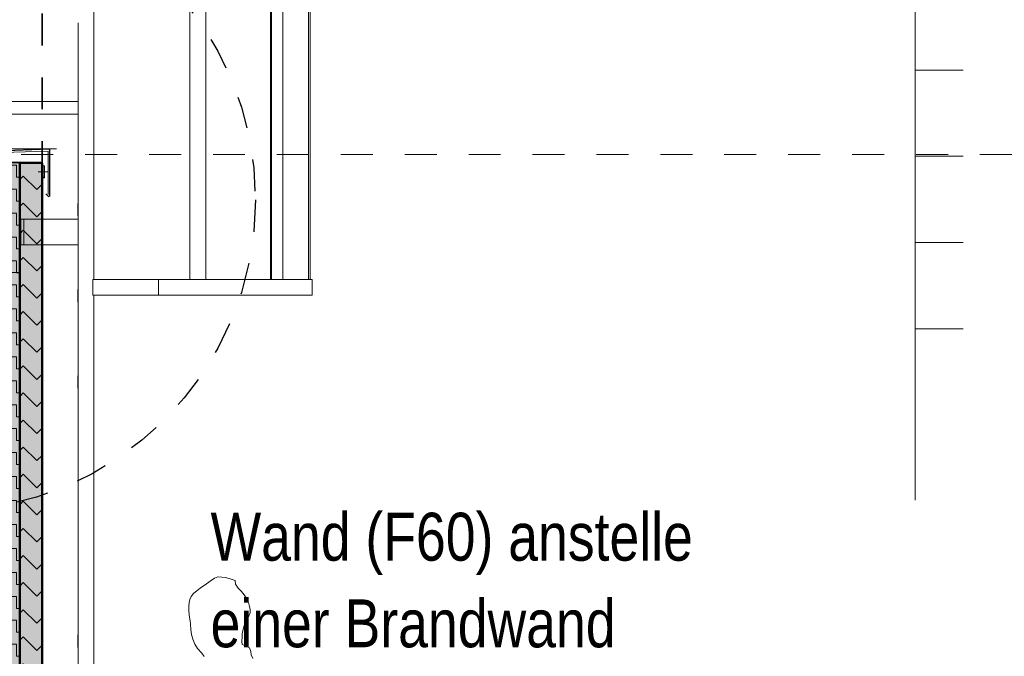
# Model space of a CAD drawing. Header units: metres. Extents: x 1316.5 to 1415.3, y -94.1 to -52.
# Tile 193 of 256: x 1361.4 to 1364.5, y -56.7 to -54.7. Entities that reach past the tile are written whole.
import ezdxf

# ---------------------------------------------------------------- set-up
doc = ezdxf.new("R2010")
doc.units = ezdxf.units.M
doc.header["$PDMODE"] = 65
for name, pattern in [('AUSGEZOGEN', [0]), ('PUNKT2_S9', [0.0015, 0, -0.0015]), ('STRICHPUNKT2_S5', [0.1, 0.07, -0.01, 0.01, -0.01])]:
    doc.linetypes.add(name, pattern=pattern)
for name, color, linetype, lineweight in [('XR$11$Achsen', 4, 'AUSGEZOGEN', 13), ('XR$11$Ansicht', 1, 'AUSGEZOGEN', 50), ('XR$11$Aufkantung', 4, 'AUSGEZOGEN', 13), ('XR$11$Design', 4, 'AUSGEZOGEN', 13), ('XR$11$Türen', 3, 'AUSGEZOGEN', 18), ('XR$11$V25', 4, 'AUSGEZOGEN', 13), ('XR$11$V5', 7, 'AUSGEZOGEN', 13), ('XR$11$Wand', 1, 'AUSGEZOGEN', 50), ('XR$12$DETAIL', 7, 'AUSGEZOGEN', 25), ('XR$12$Maßlinie 1_50', 7, 'AUSGEZOGEN', 25), ('XR$12$Text 1_100', 3, 'AUSGEZOGEN', 18), ('XR$13$Muster', 4, 'AUSGEZOGEN', 13), ('XR$14$STANDARD_1', 7, 'AUSGEZOGEN', 25)]:
    doc.layers.add(name, color=color, linetype=linetype, lineweight=lineweight)
doc.styles.add('ARIAL', font='arial.ttf')
doc.dimstyles.new('DIMSTYLE_54', dxfattribs={"dimtxt": 0.125, "dimasz": 0.15, "dimexe": 0, "dimexo": 0, "dimgap": 0.0625, "dimtad": 2, "dimrnd": 0.005, "dimzin": 4, "dimdsep": 46, "dimtxsty": 'ARIAL', "dimblk1": 'ALL_ML_KREIS', "dimblk2": 'ALL_ML_KREIS', "dimsah": 1, "dimcen": 0, "dimclrd": 3, "dimclre": 3, "dimclrt": 3, "dimadec": 0, "dimazin": 0, "dimtfac": 1, "dimtdec": 0, "dimtix": 1, "dimtmove": 2, "dimatfit": 3, "dimfxl": 0, "dimtzin": 0, "dimlwd": 0, "dimlwe": 25, "dimarcsym": 0})

# ---------------------------------------------------------------- blocks, each defined once
blk = doc.blocks.new('COMPLEXOBJECT_137')
at = {"layer": 'XR$11$Wand', "color": 7, "linetype": 'AUSGEZOGEN', "lineweight": 25, "transparency": 33554687}
for p, q in [((1361.2136, -55.1229), (1361.5023, -55.1119)), ((1361.5033, -55.1129), (1361.5033, -55.2606)), ((1361.2126, -55.173), (1361.2126, -55.1239)), ((1361.5016, -55.2613), (1361.4923, -55.2521))]:
    blk.add_line(p, q, dxfattribs=at)
blk = doc.blocks.new('ALL_ML_KREIS')
at = {"color": 0, "linetype": 'ByBlock', "lineweight": -2}
for p, q in [((0, -0.5), (0, 0.5)), ((-1, 0), (0.5, 0))]:
    blk.add_line(p, q, dxfattribs=at)
blk.add_circle((0, 0), 0.15, dxfattribs=at)
blk = doc.blocks.new('*D765')
at = {"layer": 'DEFPOINTS', "color": 3, "linetype": 'AUSGEZOGEN', "lineweight": 25, "transparency": 33554687}
for p in [(1361.1501, -55.5733), (1388.4801, -60.4577), (1361.1501, -64.661)]:
    blk.add_point(p, dxfattribs=at)
at = {"layer": 'XR$12$Maßlinie 1_50', "color": 3, "linetype": 'AUSGEZOGEN', "lineweight": -2, "transparency": 33554687}
for p, q in [((1361.1501, -64.361), (1361.1501, -64.661)), ((1388.4801, -64.361), (1388.4801, -64.661)), ((1361.1501, -64.661), (1388.4801, -64.661))]:
    blk.add_line(p, q, dxfattribs=at)
at = {"layer": 'XR$12$Maßlinie 1_50', "color": 3, "linetype": 'AUSGEZOGEN', "lineweight": 25, "transparency": 33554687, "xscale": 0.15, "yscale": 0.15, "zscale": 0.15, "rotation": 180}
blk.add_blockref('ALL_ML_KREIS', (1361.1501, -64.661), dxfattribs=at)
at = {"layer": 'XR$12$Maßlinie 1_50', "color": 3, "linetype": 'AUSGEZOGEN', "lineweight": 25, "transparency": 33554687, "xscale": 0.15, "yscale": 0.15, "zscale": 0.15}
blk.add_blockref('ALL_ML_KREIS', (1388.4801, -64.661), dxfattribs=at)
at = {"layer": 'XR$12$Maßlinie 1_50', "color": 3, "linetype": 'AUSGEZOGEN', "lineweight": 25, "transparency": 33554687, "insert": (1374.8194, -64.5463), "char_height": 0.125, "width": 0.625, "attachment_point": 5, "style": 'ARIAL'}
blk.add_mtext('\\A1;{\\A1;{27.33\\H0.082500;\\S^ ;}}', dxfattribs=at)

msp = doc.modelspace()

# ---------------------------------------------------------------- hatches: boundary and pattern name
at = {"layer": 'XR$11$V25', "transparency": 33554687}
h = msp.add_hatch(dxfattribs=at)
h.set_pattern_fill('SCHRAFFUR_1', color=256, scale=0.05, angle=90, style=0, pattern_type=2)
h.set_pattern_definition([(180, (0, 0), (-2e-17, -0.15), []), (180, (3e-18, -0.075), (-2e-17, -0.15), [])])
h.paths.add_polyline_path([(1361.4832, -55.2019), (1361.4832, -55.1646), (1361.4882, -55.1646), (1361.4882, -55.2019)], flags=0)
at = {"layer": 'XR$13$Muster', "linetype": 'AUSGEZOGEN', "lineweight": 13, "transparency": 33554687}
h = msp.add_hatch(dxfattribs=at)
h.set_pattern_fill('MUSTER', color=52, scale=0.0375, style=0, pattern_type=2)
h.set_pattern_definition([(0, (0.075, 0.075), (0.0375, 0.0375), [0.0375, -0.0375]), (90, (0.075, 0.075), (-0.0375, 0.0375), [0.0375, -0.0375])])
h.paths.add_polyline_path([(1361.3301, -55.1566), (1361.3301, -58.4351), (1361.4101, -58.4351), (1361.4101, -55.1566)], flags=0)
h = msp.add_hatch(dxfattribs=at)
h.set_pattern_fill('MUSTER', color=3, scale=0.06, angle=45, style=0, pattern_type=2)
h.set_pattern_definition([(45, (-1e-17, 0.169706), (-7e-18, 0.0848528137), [0.06, -0.06]), (135, (-1e-17, 0.169706), (-0.0848528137, 7e-18), [0.06, -0.06])])
h.paths.add_polyline_path([(1361.4801, -58.2351), (1361.4801, -55.1566), (1361.4101, -55.1566), (1361.4101, -58.2351)], flags=0)
at = {"layer": 'XR$14$STANDARD_1', "linetype": 'AUSGEZOGEN', "lineweight": 13, "true_color": 0xe67b4d, "transparency": 33554687}
msp.add_hatch(color=23, dxfattribs=at).paths.add_polyline_path([(1361.1501, -62.4551), (1361.4801, -62.4551), (1361.4801, -55.1566), (1361.3301, -55.1566), (1361.3302, -55.4996), (1361.1502, -55.4996)])

# ---------------------------------------------------------------- linework, layer by layer
at = {"layer": 'XR$11$Achsen', "color": 35, "linetype": 'STRICHPUNKT2_S5', "lineweight": 35, "transparency": 33554687}
for p in [(1361.4801, -53.8877), (1361.4801, -55.1566)]:
    msp.add_line(p, (1361.4801, -65.3381), dxfattribs=at)
at = {"layer": 'XR$11$Ansicht', "color": 4, "linetype": 'AUSGEZOGEN', "lineweight": 13, "transparency": 33554687}
msp.add_line((1361.2601, -55.1556), (1361.4101, -55.1556), dxfattribs=at)
at = {"layer": 'XR$11$Aufkantung', "color": 4, "linetype": 'AUSGEZOGEN', "lineweight": 13, "transparency": 33554687}
msp.add_line((1361.5251, -55.1116), (1342.5901, -55.1116), dxfattribs=at)
at = {"layer": 'XR$11$Design', "color": 3, "lineweight": 13, "transparency": 33554687}
msp.add_lwpolyline([(1362.1397, -56.7069), (1362.1342, -56.6959), (1362.1335, -56.6856), (1362.1294, -56.6732), (1362.117, -56.6678), (1362.1068, -56.6636), (1362.1054, -56.654), (1362.1068, -56.6396), (1362.1068, -56.63), (1362.1109, -56.6108), (1362.1143, -56.5971), (1362.1191, -56.5868), (1362.1267, -56.5737), (1362.1315, -56.5641), (1362.1315, -56.5539), (1362.1294, -56.5442), (1362.126, -56.5312), (1362.1191, -56.5175), (1362.1122, -56.5072), (1362.1047, -56.4976), (1362.0937, -56.4866), (1362.0855, -56.4743), (1362.0841, -56.4632), (1362.0841, -56.4632), (1362.0656, -56.4564), (1362.0532, -56.453), (1362.0422, -56.4523), (1362.0306, -56.4516), (1362.0196, -56.4557), (1362.0066, -56.4646), (1361.9908, -56.4763), (1361.9791, -56.4839), (1361.9654, -56.4942), (1361.9544, -56.5031), (1361.9469, -56.5127), (1361.9421, -56.5223), (1361.94, -56.5319), (1361.9393, -56.5429), (1361.9393, -56.5559), (1361.94, -56.5717), (1361.9434, -56.5888), (1361.9441, -56.5998), (1361.9455, -56.6163), (1361.9482, -56.6321), (1361.9517, -56.6465), (1361.9578, -56.6623), (1361.9668, -56.676), (1361.9805, -56.6904), (1361.9873, -56.7007)], dxfattribs=at)
at = {"layer": 'XR$11$Türen', "color": 35, "linetype": 'PUNKT2_S9', "lineweight": 13, "transparency": 33554687}
msp.add_line((1346.4151, -55.1291), (1364.8449, -55.1291), dxfattribs=at)
at = {"layer": 'XR$11$Türen', "color": 35, "linetype": 'AUSGEZOGEN', "lineweight": 13, "transparency": 33554687}
for p, q in [((1361.4133, -55.4121), (1361.4133, -55.3321)), ((1361.4133, -55.3321), (1361.4233, -55.3321)), ((1361.4533, -55.3321), (1361.4233, -55.3321)), ((1361.4233, -55.4121), (1361.4233, -55.3321)), ((1361.4133, -55.4121), (1361.4233, -55.4121)), ((1361.4533, -55.4121), (1361.4233, -55.4121))]:
    msp.add_line(p, q, dxfattribs=at)
at = {"layer": 'XR$11$V25', "transparency": 33554687}
msp.add_line((1361.4985, -55.1832), (1361.4676, -55.1832), dxfattribs=at)
at = {"layer": 'XR$11$V25', "linetype": 'AUSGEZOGEN', "transparency": 33554687}
msp.add_lwpolyline([(1361.4882, -55.2019), (1361.4882, -55.1646), (1361.4832, -55.1646), (1361.4832, -55.2019), (1361.4882, -55.2019)], close=True, dxfattribs=at)
at = {"layer": 'XR$11$V5', "linetype": 'AUSGEZOGEN', "transparency": 33554687}
msp.add_lwpolyline([(1361.3189, -55.182), (1361.3189, -55.1244), (1361.499, -55.1184), (1361.499, -55.254)], dxfattribs=at)
at = {"layer": 'XR$11$V5', "transparency": 33554687}
msp.add_lwpolyline([(1361.3218, -55.2442), (1361.3218, -55.1536), (1361.4814, -55.1536), (1361.4814, -55.212)], dxfattribs=at)
at = {"layer": 'XR$11$Wand', "color": 52, "linetype": 'AUSGEZOGEN', "lineweight": 13, "transparency": 33554687}
for p, q in [((1361.6416, -54.1029), (1361.6416, -55.52)), ((1361.9425, -55.52), (1361.9425, -54.1029)), ((1361.9925, -55.52), (1361.9925, -54.1029)), ((1362.1949, -55.52), (1362.1949, -54.1029)), ((1362.1984, -55.52), (1362.1984, -54.1029)), ((1362.2338, -55.52), (1362.2338, -54.1029)), ((1362.3141, -55.52), (1362.3141, -54.1029)), ((1362.3191, -55.52), (1362.3191, -54.1029)), ((1361.5933, -54.7171), (1361.5933, -55.3321)), ((1361.5933, -54.9629), (1360.8533, -54.9629)), ((1361.5933, -55.0029), (1360.8533, -55.0029)), ((1361.5925, -55.2821), (1361.5933, -55.2821)), ((1361.5925, -55.3211), (1361.5925, -55.2821)), ((1361.6416, -55.2821), (1361.6425, -55.2821)), ((1361.6425, -55.2821), (1361.6425, -55.3211)), ((1361.4533, -55.3321), (1361.5933, -55.3321)), ((1361.5933, -55.3211), (1361.5925, -55.3211)), ((1361.5933, -55.4121), (1361.5933, -55.3321)), ((1361.6425, -55.3211), (1361.6416, -55.3211)), ((1361.4533, -55.4121), (1361.5933, -55.4121)), ((1361.5933, -55.4131), (1361.5933, -56.7281)), ((1361.6393, -55.52), (1361.8447, -55.52)), ((1361.6393, -55.52), (1361.6393, -55.57)), ((1361.8447, -55.52), (1361.8447, -55.57)), ((1361.8447, -55.52), (1362.325, -55.52)), ((1362.325, -55.57), (1362.325, -55.52)), ((1361.5925, -55.5521), (1361.5933, -55.5521)), ((1361.5925, -55.5911), (1361.5925, -55.5521)), ((1361.6393, -55.57), (1361.8447, -55.57)), ((1361.6416, -55.571), (1361.6416, -56.9881)), ((1361.6425, -55.57), (1361.6425, -55.5911)), ((1361.8447, -55.57), (1362.325, -55.57)), ((1361.5933, -55.5911), (1361.5925, -55.5911)), ((1361.6425, -55.5911), (1361.6416, -55.5911)), ((1361.5925, -55.8221), (1361.5933, -55.8221)), ((1361.5925, -55.8611), (1361.5925, -55.8221)), ((1361.6416, -55.8221), (1361.6425, -55.8221)), ((1361.6425, -55.8221), (1361.6425, -55.8611)), ((1361.5933, -55.8611), (1361.5925, -55.8611)), ((1361.6425, -55.8611), (1361.6416, -55.8611)), ((1361.5925, -56.6721), (1361.5925, -56.6331)), ((1361.6425, -56.6331), (1361.6425, -56.6721)), ((1361.5933, -56.6721), (1361.5925, -56.6721)), ((1361.6425, -56.6721), (1361.6416, -56.6721))]:
    msp.add_line(p, q, dxfattribs=at)
at = {"layer": 'XR$11$Wand', "color": 1, "linetype": 'AUSGEZOGEN', "lineweight": 50, "transparency": 33554687}
for p, q in [((1361.4101, -55.1556), (1361.4801, -55.1556)), ((1361.4102, -55.4987), (1361.4101, -55.1556)), ((1361.4801, -58.2351), (1361.4801, -55.1566)), ((1361.4101, -58.2351), (1361.4102, -55.4996))]:
    msp.add_line(p, q, dxfattribs=at)
at = {"layer": 'XR$11$Wand', "color": 3, "linetype": 'AUSGEZOGEN', "lineweight": 13, "transparency": 33554687}
msp.add_line((1361.3302, -55.4987), (1361.4102, -55.4987), dxfattribs=at)
at = {"layer": 'XR$12$DETAIL', "color": 3, "linetype": 'STRICHPUNKT2_S5', "lineweight": 25, "transparency": 33554687}
msp.add_circle((1361.1722, -55.2709), 0.9754, dxfattribs=at)
at = {"layer": 'XR$12$Text 1_100', "color": 7, "linetype": 'AUSGEZOGEN', "lineweight": 18, "transparency": 33554687}
for p, q in [((1364.2124, -53.4239), (1364.2124, -56.2112)), ((1364.2124, -54.8647), (1364.3624, -54.8647)), ((1364.2124, -55.1347), (1364.3624, -55.1347)), ((1364.2124, -55.4047), (1364.3624, -55.4047)), ((1364.2124, -55.6747), (1364.3624, -55.6747))]:
    msp.add_line(p, q, dxfattribs=at)

# ---------------------------------------------------------------- block references
at = {"layer": 'XR$11$Wand', "color": 7, "linetype": 'AUSGEZOGEN', "lineweight": 25, "transparency": 33554687}
msp.add_blockref('COMPLEXOBJECT_137', (0, 0), dxfattribs=at)

# ---------------------------------------------------------------- texts
at = {"layer": 'XR$12$Text 1_100', "color": 3, "linetype": 'AUSGEZOGEN', "lineweight": 25, "transparency": 33554687, "insert": (1362.0075, -56.2508), "char_height": 0.15, "width": 1.622216, "attachment_point": 1, "line_spacing_factor": 1.084337, "style": 'ARIAL'}
msp.add_mtext('\\A1;{\\fArial|i0|b0;\\H0.150000;\\W0.800000;\\C3;Wand (F60) anstelle }\\P{\\fArial|i0|b0;\\H0.150000;\\W0.800000;\\C3;einer Brandwand}\\P', dxfattribs=at)

# ---------------------------------------------------------------- dimensions: what is measured, and where the dimension line sits
at = {"layer": 'XR$12$Maßlinie 1_50', "color": 3, "linetype": 'AUSGEZOGEN', "lineweight": 25, "transparency": 33554687}
dim = msp.add_linear_dim(base=(1388.4801, -64.661), p1=(1361.1501, -64.361), p2=(1388.4801, -64.361), dimstyle='DIMSTYLE_54', override={"dimpost": '<>', "dimclrd": 3, "dimclre": 3, "dimclrt": 3, "dimlwd": 0, "dimlwe": 25}, dxfattribs=at)
dim.commit()
dim.dimension.update_dxf_attribs({"geometry": '*D765', "text_midpoint": (1374.8194, -64.5463), "dimtype": 160})

doc.saveas('drawing.dxf')
